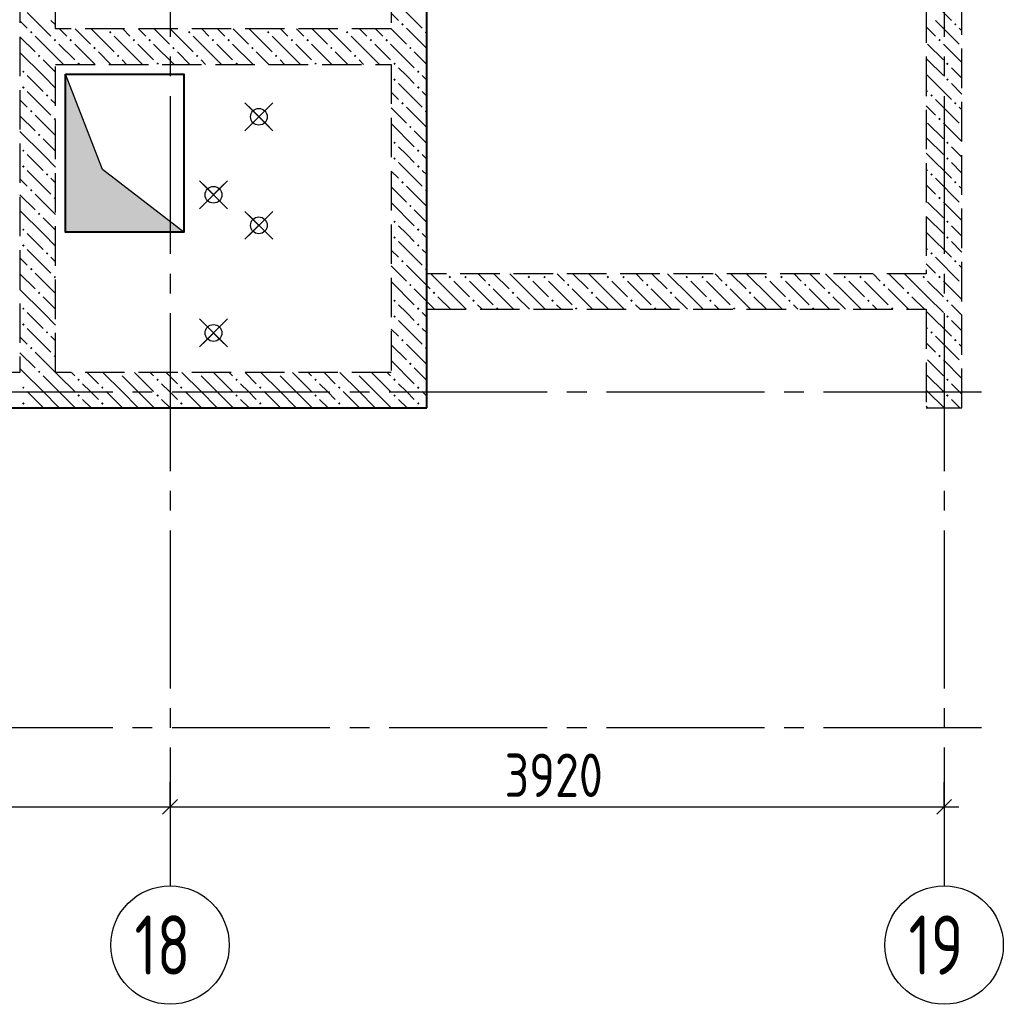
# Model space of a CAD drawing. Header units: millimetres. Extents: x 40580 to 1168286, y -220995 to 81020.
# Tile 79 of 194: x 329457 to 334438, y -113518 to -108532. Entities that reach past the tile are written whole.
import ezdxf

# ---------------------------------------------------------------- set-up
doc = ezdxf.new("R2010")
doc.units = ezdxf.units.MM
for name, pattern in [('______2', [270, 200, -70]), ('______5', [1100, 800, -100, 100, -100]), ('CENTER', [2, 1.25, -0.25, 0.25, -0.25])]:
    doc.linetypes.add(name, pattern=pattern)
for name, color, linetype, lineweight in [('Standard', 7, 'Continuous', 25), ('ОСИ', 7, 'CENTER', 15), ('Основная', 7, 'Continuous', 40), ('Примечания', 7, 'Continuous', 13), ('Размерная линия_ общее', 7, 'Continuous', 25)]:
    doc.layers.add(name, color=color, linetype=linetype, lineweight=lineweight)
doc.layers.add('ЖБ Стена верхний уровень', color=7, linetype='______2', true_color=0x656565)
doc.layers.add('Тонкие', color=7, linetype='Continuous')
doc.layers.add('ФВ-2', color=7, linetype='Continuous')
doc.styles.add('GOST 2.304-81', font='txt')
doc.styles.add('ISOCPEUR', font='isocpeur.ttf')

msp = doc.modelspace()

# ---------------------------------------------------------------- hatches: boundary and pattern name
at = {"layer": 'ЖБ Стена верхний уровень', "linetype": 'Continuous', "lineweight": -3, "transparency": 33554687}
for points in [[(331388.7, -108555.3), (331395.2, -108548.8), (331401.7, -108555.3), (331395.2, -108561.8)], [(334188.7, -108555.3), (334195.2, -108548.8), (334201.7, -108555.3), (334195.2, -108561.8)], [(329508.7, -108595.3), (329515.2, -108588.8), (329521.7, -108595.3), (329515.2, -108601.8)], [(329908.7, -108595.3), (329915.2, -108588.8), (329921.7, -108595.3), (329915.2, -108601.8)], [(330308.7, -108595.3), (330315.2, -108588.8), (330321.7, -108595.3), (330315.2, -108601.8)], [(330708.7, -108595.3), (330715.2, -108588.8), (330721.7, -108595.3), (330715.2, -108601.8)], [(331108.7, -108595.3), (331115.2, -108588.8), (331121.7, -108595.3), (331115.2, -108601.8)], [(331508.7, -108595.3), (331515.2, -108588.8), (331518.3, -108591.9), (331518.3, -108598.8), (331515.2, -108601.8)], [(329628.7, -108635.3), (329635.2, -108628.8), (329638.3, -108631.8), (329638.3, -108638.8), (329635.2, -108641.8)], [(329638.3, -108631.8), (329641.7, -108635.3), (329638.3, -108638.8)], [(329708.7, -108635.3), (329715.2, -108628.8), (329721.7, -108635.3), (329715.2, -108641.8)], [(330028.7, -108635.3), (330035.2, -108628.8), (330041.7, -108635.3), (330035.2, -108641.8)], [(330108.7, -108635.3), (330115.2, -108628.8), (330121.7, -108635.3), (330115.2, -108641.8)], [(330428.7, -108635.3), (330435.2, -108628.8), (330441.7, -108635.3), (330435.2, -108641.8)], [(330508.7, -108635.3), (330515.2, -108628.8), (330521.7, -108635.3), (330515.2, -108641.8)], [(330828.7, -108635.3), (330835.2, -108628.8), (330841.7, -108635.3), (330835.2, -108641.8)], [(330908.7, -108635.3), (330915.2, -108628.8), (330921.7, -108635.3), (330915.2, -108641.8)], [(331228.7, -108635.3), (331235.2, -108628.8), (331241.7, -108635.3), (331235.2, -108641.8)], [(331308.7, -108635.3), (331315.2, -108628.8), (331321.7, -108635.3), (331315.2, -108641.8)], [(334108.7, -108635.3), (334115.2, -108628.8), (334121.7, -108635.3), (334115.2, -108641.8)], [(329828.7, -108675.3), (329835.2, -108668.8), (329841.7, -108675.3), (329835.2, -108681.8)], [(330228.7, -108675.3), (330235.2, -108668.8), (330241.7, -108675.3), (330235.2, -108681.8)], [(330628.7, -108675.3), (330635.2, -108668.8), (330641.7, -108675.3), (330635.2, -108681.8)], [(331028.7, -108675.3), (331035.2, -108668.8), (331041.7, -108675.3), (331035.2, -108681.8)], [(331428.7, -108675.3), (331435.2, -108668.8), (331441.7, -108675.3), (331435.2, -108681.8)], [(329548.7, -108715.3), (329555.2, -108708.8), (329561.7, -108715.3), (329555.2, -108721.8)], [(329748.7, -108755.3), (329755.2, -108748.8), (329761.7, -108755.3), (329758.6, -108758.4), (329751.9, -108758.4)], [(329948.7, -108715.3), (329955.2, -108708.8), (329961.7, -108715.3), (329955.2, -108721.8)], [(330148.7, -108755.3), (330155.2, -108748.8), (330161.7, -108755.3), (330158.6, -108758.4), (330151.9, -108758.4)], [(330348.7, -108715.3), (330355.2, -108708.8), (330361.7, -108715.3), (330355.2, -108721.8)], [(330548.7, -108755.3), (330555.2, -108748.8), (330561.7, -108755.3), (330558.6, -108758.4), (330551.9, -108758.4)], [(330748.7, -108715.3), (330755.2, -108708.8), (330761.7, -108715.3), (330755.2, -108721.8)], [(330948.7, -108755.3), (330955.2, -108748.8), (330961.7, -108755.3), (330958.6, -108758.4), (330951.9, -108758.4)], [(331148.7, -108715.3), (331155.2, -108708.8), (331161.7, -108715.3), (331155.2, -108721.8)], [(331348.7, -108755.3), (331355.2, -108748.8), (331361.7, -108755.3), (331355.2, -108761.8)], [(334148.7, -108755.3), (334155.2, -108748.8), (334161.7, -108755.3), (334155.2, -108761.8)], [(329468.8, -108795.3), (329475.2, -108788.8), (329481.7, -108795.3), (329475.2, -108801.8)], [(331468.8, -108795.3), (331475.2, -108788.8), (331481.7, -108795.3), (331475.2, -108801.8)], [(331348.7, -108835.3), (331355.2, -108828.8), (331361.7, -108835.3), (331355.2, -108841.8)], [(334148.7, -108835.3), (334155.2, -108828.8), (334161.7, -108835.3), (334155.2, -108841.8)], [(329468.8, -108875.3), (329475.2, -108868.8), (329481.7, -108875.3), (329475.2, -108881.8)], [(331468.8, -108875.3), (331475.2, -108868.8), (331481.7, -108875.3), (331475.2, -108881.8)], [(329588.7, -108915.3), (329595.2, -108908.8), (329601.7, -108915.3), (329595.2, -108921.8)], [(331388.7, -108955.3), (331395.2, -108948.8), (331401.7, -108955.3), (331395.2, -108961.8)], [(334068.7, -108915.3), (334075.2, -108908.8), (334081.7, -108915.3), (334075.2, -108921.8)], [(334188.7, -108955.3), (334195.2, -108948.8), (334201.7, -108955.3), (334195.2, -108961.8)], [(329508.7, -108995.3), (329515.2, -108988.8), (329521.7, -108995.3), (329515.2, -109001.8)], [(331508.7, -108995.3), (331515.2, -108988.8), (331518.3, -108991.9), (331518.3, -108998.8), (331515.2, -109001.8)], [(329628.7, -109035.3), (329635.2, -109028.8), (329638.3, -109031.8), (329638.3, -109038.8), (329635.2, -109041.8)], [(334108.7, -109035.3), (334115.2, -109028.8), (334121.7, -109035.3), (334115.2, -109041.8)], [(331428.7, -109075.3), (331435.2, -109068.8), (331441.7, -109075.3), (331435.2, -109081.8)], [(329548.7, -109115.3), (329555.2, -109108.8), (329561.7, -109115.3), (329555.2, -109121.8)], [(331348.7, -109155.3), (331355.2, -109148.8), (331361.7, -109155.3), (331355.2, -109161.8)], [(334148.7, -109155.3), (334155.2, -109148.8), (334161.7, -109155.3), (334155.2, -109161.8)], [(329468.8, -109195.3), (329475.2, -109188.8), (329481.7, -109195.3), (329475.2, -109201.8)], [(331468.8, -109195.3), (331475.2, -109188.8), (331481.7, -109195.3), (331475.2, -109201.8)], [(331348.7, -109235.3), (331355.2, -109228.8), (331361.7, -109235.3), (331355.2, -109241.8)], [(334148.7, -109235.3), (334155.2, -109228.8), (334161.7, -109235.3), (334155.2, -109241.8)], [(329468.8, -109275.3), (329475.2, -109268.8), (329481.7, -109275.3), (329475.2, -109281.8)], [(331468.8, -109275.3), (331475.2, -109268.8), (331481.7, -109275.3), (331475.2, -109281.8)], [(329588.7, -109315.3), (329595.2, -109308.8), (329601.7, -109315.3), (329595.2, -109321.8)], [(331388.7, -109355.3), (331395.2, -109348.8), (331401.7, -109355.3), (331395.2, -109361.8)], [(334068.7, -109315.3), (334075.2, -109308.8), (334081.7, -109315.3), (334075.2, -109321.8)], [(334188.7, -109355.3), (334195.2, -109348.8), (334201.7, -109355.3), (334195.2, -109361.8)], [(329508.7, -109395.3), (329515.2, -109388.8), (329521.7, -109395.3), (329515.2, -109401.8)], [(331508.7, -109395.3), (331515.2, -109388.8), (331518.3, -109391.9), (331518.3, -109398.8), (331515.2, -109401.8)], [(329628.7, -109435.3), (329635.2, -109428.8), (329638.3, -109431.8), (329638.3, -109438.8), (329635.2, -109441.8)], [(334108.7, -109435.3), (334115.2, -109428.8), (334121.7, -109435.3), (334115.2, -109441.8)], [(331428.7, -109475.3), (331435.2, -109468.8), (331441.7, -109475.3), (331435.2, -109481.8)], [(329548.7, -109515.3), (329555.2, -109508.8), (329561.7, -109515.3), (329555.2, -109521.8)], [(331348.7, -109555.3), (331355.2, -109548.8), (331361.7, -109555.3), (331355.2, -109561.8)], [(334148.7, -109555.3), (334155.2, -109548.8), (334161.7, -109555.3), (334155.2, -109561.8)], [(329468.8, -109595.3), (329475.2, -109588.8), (329481.7, -109595.3), (329475.2, -109601.8)], [(331468.8, -109595.3), (331475.2, -109588.8), (331481.7, -109595.3), (331475.2, -109601.8)], [(331348.7, -109635.3), (331355.2, -109628.8), (331361.7, -109635.3), (331355.2, -109641.8)], [(334148.7, -109635.3), (334155.2, -109628.8), (334161.7, -109635.3), (334155.2, -109641.8)], [(329468.8, -109675.3), (329475.2, -109668.8), (329481.7, -109675.3), (329475.2, -109681.8)], [(331468.8, -109675.3), (331475.2, -109668.8), (331481.7, -109675.3), (331475.2, -109681.8)], [(329588.7, -109715.3), (329595.2, -109708.8), (329601.7, -109715.3), (329595.2, -109721.8)], [(331388.7, -109755.3), (331395.2, -109748.8), (331401.7, -109755.3), (331395.2, -109761.8)], [(334068.7, -109715.3), (334075.2, -109708.8), (334081.7, -109715.3), (334075.2, -109721.8)], [(334188.7, -109755.3), (334195.2, -109748.8), (334201.7, -109755.3), (334195.2, -109761.8)], [(329508.7, -109795.3), (329515.2, -109788.8), (329521.7, -109795.3), (329515.2, -109801.8)], [(331508.7, -109795.3), (331515.2, -109788.8), (331518.3, -109791.9), (331518.3, -109798.8), (331515.2, -109801.8)], [(329628.7, -109835.3), (329635.2, -109828.8), (329638.3, -109831.8), (329638.3, -109838.8), (329635.2, -109841.8)], [(331628.7, -109835.3), (331635.2, -109828.8), (331641.7, -109835.3), (331635.2, -109841.8)], [(331708.7, -109835.3), (331715.2, -109828.8), (331721.7, -109835.3), (331715.2, -109841.8)], [(332028.7, -109835.3), (332035.2, -109828.8), (332041.7, -109835.3), (332035.2, -109841.8)], [(332108.7, -109835.3), (332115.2, -109828.8), (332121.7, -109835.3), (332115.2, -109841.8)], [(332428.7, -109835.3), (332435.2, -109828.8), (332441.7, -109835.3), (332435.2, -109841.8)], [(332508.7, -109835.3), (332515.2, -109828.8), (332521.7, -109835.3), (332515.2, -109841.8)], [(332828.7, -109835.3), (332835.2, -109828.8), (332841.7, -109835.3), (332835.2, -109841.8)], [(332908.7, -109835.3), (332915.2, -109828.8), (332921.7, -109835.3), (332915.2, -109841.8)], [(333228.7, -109835.3), (333235.2, -109828.8), (333241.7, -109835.3), (333235.2, -109841.8)], [(333308.7, -109835.3), (333315.2, -109828.8), (333321.7, -109835.3), (333315.2, -109841.8)], [(333628.7, -109835.3), (333635.2, -109828.8), (333641.7, -109835.3), (333635.2, -109841.8)], [(333708.7, -109835.3), (333715.2, -109828.8), (333721.7, -109835.3), (333715.2, -109841.8)], [(334028.7, -109835.3), (334035.2, -109828.8), (334041.7, -109835.3), (334035.2, -109841.8)], [(334108.7, -109835.3), (334115.2, -109828.8), (334121.7, -109835.3), (334115.2, -109841.8)], [(331428.7, -109875.3), (331435.2, -109868.8), (331441.7, -109875.3), (331435.2, -109881.8)], [(331828.7, -109875.3), (331835.2, -109868.8), (331841.7, -109875.3), (331835.2, -109881.8)], [(332228.7, -109875.3), (332235.2, -109868.8), (332241.7, -109875.3), (332235.2, -109881.8)], [(332628.7, -109875.3), (332635.2, -109868.8), (332641.7, -109875.3), (332635.2, -109881.8)], [(333028.7, -109875.3), (333035.2, -109868.8), (333041.7, -109875.3), (333035.2, -109881.8)], [(333428.7, -109875.3), (333435.2, -109868.8), (333441.7, -109875.3), (333435.2, -109881.8)], [(333828.7, -109875.3), (333835.2, -109868.8), (333841.7, -109875.3), (333835.2, -109881.8)], [(329548.7, -109915.3), (329555.2, -109908.8), (329561.7, -109915.3), (329555.2, -109921.8)], [(331348.7, -109955.3), (331355.2, -109948.8), (331361.7, -109955.3), (331355.2, -109961.8)], [(331548.7, -109915.3), (331555.2, -109908.8), (331561.7, -109915.3), (331555.2, -109921.8)], [(331748.7, -109955.3), (331755.2, -109948.8), (331761.7, -109955.3), (331755.2, -109961.8)], [(331948.7, -109915.3), (331955.2, -109908.8), (331961.7, -109915.3), (331955.2, -109921.8)], [(332148.7, -109955.3), (332155.2, -109948.8), (332161.7, -109955.3), (332155.2, -109961.8)], [(332348.7, -109915.3), (332355.2, -109908.8), (332361.7, -109915.3), (332355.2, -109921.8)], [(332548.7, -109955.3), (332555.2, -109948.8), (332561.7, -109955.3), (332555.2, -109961.8)], [(332748.7, -109915.3), (332755.2, -109908.8), (332761.7, -109915.3), (332755.2, -109921.8)], [(332948.7, -109955.3), (332955.2, -109948.8), (332961.7, -109955.3), (332955.2, -109961.8)], [(333148.7, -109915.3), (333155.2, -109908.8), (333161.7, -109915.3), (333155.2, -109921.8)], [(333348.7, -109955.3), (333355.2, -109948.8), (333361.7, -109955.3), (333355.2, -109961.8)], [(333548.7, -109915.3), (333555.2, -109908.8), (333561.7, -109915.3), (333555.2, -109921.8)], [(333748.7, -109955.3), (333755.2, -109948.8), (333761.7, -109955.3), (333755.2, -109961.8)], [(333948.7, -109915.3), (333955.2, -109908.8), (333961.7, -109915.3), (333955.2, -109921.8)], [(334148.7, -109955.3), (334155.2, -109948.8), (334161.7, -109955.3), (334155.2, -109961.8)], [(329468.8, -109995.3), (329475.2, -109988.8), (329481.7, -109995.3), (329475.2, -110001.8)], [(331468.8, -109995.3), (331475.2, -109988.8), (331481.7, -109995.3), (331475.2, -110001.8)], [(331868.8, -109995.3), (331875.2, -109988.8), (331881.7, -109995.3), (331878.6, -109998.4), (331871.9, -109998.4)], [(332268.8, -109995.3), (332275.2, -109988.8), (332281.7, -109995.3), (332278.6, -109998.4), (332271.9, -109998.4)], [(332668.8, -109995.3), (332675.2, -109988.8), (332681.7, -109995.3), (332678.6, -109998.4), (332671.9, -109998.4)], [(333068.8, -109995.3), (333075.2, -109988.8), (333081.7, -109995.3), (333078.6, -109998.4), (333071.9, -109998.4)], [(333468.8, -109995.3), (333475.2, -109988.8), (333481.7, -109995.3), (333478.6, -109998.4), (333471.9, -109998.4)], [(333868.8, -109995.3), (333875.2, -109988.8), (333881.7, -109995.3), (333878.6, -109998.4), (333871.9, -109998.4)], [(331348.7, -110035.3), (331355.2, -110028.8), (331361.7, -110035.3), (331355.2, -110041.8)], [(334148.7, -110035.3), (334155.2, -110028.8), (334161.7, -110035.3), (334155.2, -110041.8)], [(329468.8, -110075.3), (329475.2, -110068.8), (329481.7, -110075.3), (329475.2, -110081.8)], [(331468.8, -110075.3), (331475.2, -110068.8), (331481.7, -110075.3), (331475.2, -110081.8)], [(329588.7, -110115.3), (329595.2, -110108.8), (329601.7, -110115.3), (329595.2, -110121.8)], [(331388.7, -110155.3), (331395.2, -110148.8), (331401.7, -110155.3), (331395.2, -110161.8)], [(334068.7, -110115.3), (334075.2, -110108.8), (334081.7, -110115.3), (334075.2, -110121.8)], [(334188.7, -110155.3), (334195.2, -110148.8), (334201.7, -110155.3), (334195.2, -110161.8)], [(329508.7, -110195.3), (329515.2, -110188.8), (329521.7, -110195.3), (329515.2, -110201.8)], [(331508.7, -110195.3), (331515.2, -110188.8), (331518.3, -110191.9), (331518.3, -110198.8), (331515.2, -110201.8)], [(329628.7, -110235.3), (329635.2, -110228.8), (329638.3, -110231.8), (329638.3, -110238.8), (329635.2, -110241.8)], [(334108.7, -110235.3), (334115.2, -110228.8), (334121.7, -110235.3), (334115.2, -110241.8)], [(331428.7, -110275.3), (331435.2, -110268.8), (331441.7, -110275.3), (331435.2, -110281.8)], [(329548.7, -110315.3), (329555.2, -110308.8), (329561.7, -110315.3), (329558.6, -110318.4), (329551.9, -110318.4)], [(329558.6, -110318.4), (329555.2, -110321.8), (329551.9, -110318.4)], [(329748.7, -110355.3), (329755.2, -110348.8), (329761.7, -110355.3), (329755.2, -110361.8)], [(329958.6, -110318.4), (329955.2, -110321.8), (329951.9, -110318.4)], [(330148.7, -110355.3), (330155.2, -110348.8), (330161.7, -110355.3), (330155.2, -110361.8)], [(330358.6, -110318.4), (330355.2, -110321.8), (330351.9, -110318.4)], [(330548.7, -110355.3), (330555.2, -110348.8), (330561.7, -110355.3), (330555.2, -110361.8)], [(330758.6, -110318.4), (330755.2, -110321.8), (330751.9, -110318.4)], [(330948.7, -110355.3), (330955.2, -110348.8), (330961.7, -110355.3), (330955.2, -110361.8)], [(331158.6, -110318.4), (331155.2, -110321.8), (331151.9, -110318.4)], [(331348.7, -110355.3), (331355.2, -110348.8), (331361.7, -110355.3), (331355.2, -110361.8)], [(334148.7, -110355.3), (334155.2, -110348.8), (334161.7, -110355.3), (334155.2, -110361.8)], [(329468.8, -110395.3), (329475.2, -110388.8), (329481.7, -110395.3), (329475.2, -110401.8)], [(329868.8, -110395.3), (329875.2, -110388.8), (329881.7, -110395.3), (329875.2, -110401.8)], [(330268.8, -110395.3), (330275.2, -110388.8), (330281.7, -110395.3), (330275.2, -110401.8)], [(330668.8, -110395.3), (330675.2, -110388.8), (330681.7, -110395.3), (330675.2, -110401.8)], [(331068.8, -110395.3), (331075.2, -110388.8), (331081.7, -110395.3), (331075.2, -110401.8)], [(331468.8, -110395.3), (331475.2, -110388.8), (331481.7, -110395.3), (331475.2, -110401.8)], [(329748.7, -110435.3), (329755.2, -110428.8), (329761.7, -110435.3), (329755.2, -110441.8)], [(330148.7, -110435.3), (330155.2, -110428.8), (330161.7, -110435.3), (330155.2, -110441.8)], [(330548.7, -110435.3), (330555.2, -110428.8), (330561.7, -110435.3), (330555.2, -110441.8)], [(330948.7, -110435.3), (330955.2, -110428.8), (330961.7, -110435.3), (330955.2, -110441.8)], [(331348.7, -110435.3), (331355.2, -110428.8), (331361.7, -110435.3), (331355.2, -110441.8)], [(334148.7, -110435.3), (334155.2, -110428.8), (334161.7, -110435.3), (334155.2, -110441.8)], [(329468.8, -110475.3), (329475.2, -110468.8), (329481.7, -110475.3), (329475.2, -110481.8)], [(329868.8, -110475.3), (329875.2, -110468.8), (329881.7, -110475.3), (329875.2, -110481.8)], [(330268.8, -110475.3), (330275.2, -110468.8), (330281.7, -110475.3), (330275.2, -110481.8)], [(330668.8, -110475.3), (330675.2, -110468.8), (330681.7, -110475.3), (330675.2, -110481.8)], [(331068.8, -110475.3), (331075.2, -110468.8), (331081.7, -110475.3), (331075.2, -110481.8)], [(331468.8, -110475.3), (331475.2, -110468.8), (331481.7, -110475.3), (331475.2, -110481.8)]]:
    msp.add_hatch(color=7, dxfattribs=at).paths.add_polyline_path(points, flags=16)
at = {"layer": 'ФВ-2'}
h = msp.add_hatch(color=256, dxfattribs=at)
h.dxf.hatch_style = 1
h.paths.add_polyline_path([(329708.3, -108859.7), (329708.3, -109608.4), (330288.3, -109608.4), (329876.4, -109290)])
h.paths.add_polyline_path([(329688.3, -109608.4), (329708.3, -109608.4), (329708.3, -108859.7), (329688.3, -108808.4)])

# ---------------------------------------------------------------- linework, layer by layer
for centre in [(330668.3, -109023.4), (330438.3, -109418.4), (330668.3, -109573.4), (330438.3, -110118.4)]:
    msp.add_circle(centre, 42.5)
at = {"layer": 'Standard', "color": 251, "linetype": 'Continuous', "lineweight": -3, "true_color": 0x656565, "transparency": 33554687}
for p, q in [((330218.3, -112518.4), (330218.3, -112393.4)), ((334138.3, -112518.4), (334138.3, -112393.4)), ((330218.3, -112518.4), (330218.3, -112643.4)), ((330218.3, -112518.4), (330218.3, -112518.4)), ((334138.3, -112518.4), (334138.3, -112643.4)), ((334138.3, -112518.4), (334138.3, -112518.4))]:
    msp.add_line(p, q, dxfattribs=at)
at = {"layer": 'Standard', "color": 7, "linetype": 'Continuous', "lineweight": 25, "transparency": 33554687}
for p, q in [((330180.8, -112555.9), (330255.8, -112480.9)), ((334100.8, -112555.9), (334175.8, -112480.9))]:
    msp.add_line(p, q, dxfattribs=at)
at = {"layer": 'Standard', "color": 7, "linetype": 'Continuous', "lineweight": -3, "transparency": 33554687}
for p, q in [((326298.3, -112518.4), (330218.3, -112518.4)), ((330218.3, -112518.4), (334138.3, -112518.4)), ((334138.3, -112518.4), (334213.3, -112518.4))]:
    msp.add_line(p, q, dxfattribs=at)
at = {"layer": 'ЖБ Стена верхний уровень', "color": 251, "linetype": '______2', "lineweight": -3, "true_color": 0x656565, "transparency": 33554687}
for p, q in [((331518.3, -109818.4), (331518.3, -104668.4)), ((334048.3, -104668.4), (334048.3, -109818.4)), ((334228.3, -110498.4), (334228.3, -104668.4)), ((329458.3, -105918.4), (329458.3, -110318.4)), ((329638.3, -108578.4), (329638.3, -105918.4)), ((331338.3, -105918.4), (331338.3, -108578.4)), ((331338.3, -108578.4), (329638.3, -108578.4)), ((329638.3, -110318.4), (329638.3, -108758.4)), ((329638.3, -108758.4), (331338.3, -108758.4)), ((331338.3, -108758.4), (331338.3, -110318.4)), ((334048.3, -109818.4), (331518.3, -109818.4)), ((331518.3, -110498.4), (331518.3, -109998.4)), ((331518.3, -109998.4), (334048.3, -109998.4)), ((334048.3, -109998.4), (334048.3, -110498.4)), ((329458.3, -110318.4), (326388.3, -110318.4)), ((331338.3, -110318.4), (329638.3, -110318.4)), ((326388.3, -110498.4), (329458.3, -110498.4)), ((329458.3, -110498.4), (329638.3, -110498.4)), ((329638.3, -110498.4), (331338.3, -110498.4)), ((331338.3, -110498.4), (331518.3, -110498.4)), ((334048.3, -110498.4), (334228.3, -110498.4))]:
    msp.add_line(p, q, dxfattribs=at)
at = {"layer": 'ЖБ Стена верхний уровень', "color": 9, "linetype": 'Continuous', "lineweight": -3, "true_color": 0xc7c7c7, "transparency": 33554687}
for p, q in [((331375.2, -108455.3), (331495.2, -108575.3)), ((334055.2, -108415.3), (334175.2, -108535.3)), ((329495.2, -108495.3), (329615.2, -108615.3)), ((331338.3, -108498.4), (331375.2, -108535.3)), ((329458.3, -108538.4), (329495.2, -108575.3)), ((329638.3, -108558.4), (329615.2, -108535.3)), ((334095.2, -108535.3), (334215.2, -108655.3)), ((329695.2, -108615.3), (329658.4, -108578.4)), ((329738.4, -108578.4), (329815.2, -108655.3)), ((329818.4, -108578.4), (329935.2, -108695.3)), ((329978.4, -108578.4), (330015.2, -108615.3)), ((330095.2, -108615.3), (330058.4, -108578.4)), ((330138.4, -108578.4), (330215.2, -108655.3)), ((330218.4, -108578.4), (330335.2, -108695.3)), ((330378.4, -108578.4), (330415.2, -108615.3)), ((330495.2, -108615.3), (330458.4, -108578.4)), ((330538.4, -108578.4), (330615.2, -108655.3)), ((330618.4, -108578.4), (330735.2, -108695.3)), ((330778.4, -108578.4), (330815.2, -108615.3)), ((330895.2, -108615.3), (330858.4, -108578.4)), ((330938.4, -108578.4), (331015.2, -108655.3)), ((331018.4, -108578.4), (331135.2, -108695.3)), ((331178.4, -108578.4), (331215.2, -108615.3)), ((331295.2, -108615.3), (331258.4, -108578.4)), ((331338.3, -108578.4), (331415.2, -108655.3)), ((331415.2, -108575.3), (331518.3, -108678.4)), ((334055.2, -108575.3), (334048.3, -108568.3)), ((334095.2, -108615.3), (334055.2, -108575.3)), ((334215.2, -108575.3), (334228.3, -108588.4)), ((329458.3, -108618.4), (329535.2, -108695.3)), ((329638.3, -108718.3), (329535.2, -108615.3)), ((329655.2, -108655.3), (329735.2, -108735.3)), ((329735.2, -108655.3), (329838.4, -108758.4)), ((330055.2, -108735.3), (329935.2, -108615.3)), ((330055.2, -108655.3), (330135.2, -108735.3)), ((330135.2, -108655.3), (330238.4, -108758.4)), ((330455.2, -108735.3), (330335.2, -108615.3)), ((330455.2, -108655.3), (330535.2, -108735.3)), ((330535.2, -108655.3), (330638.4, -108758.4)), ((330855.2, -108735.3), (330735.2, -108615.3)), ((330855.2, -108655.3), (330935.2, -108735.3)), ((330935.2, -108655.3), (331038.4, -108758.4)), ((331255.2, -108735.3), (331135.2, -108615.3)), ((331255.2, -108655.3), (331335.2, -108735.3)), ((331335.2, -108655.3), (331338.3, -108658.4)), ((334055.2, -108655.3), (334135.2, -108735.3)), ((334135.2, -108655.3), (334228.3, -108748.3)), ((329575.2, -108815.3), (329458.3, -108698.4)), ((329918.4, -108758.4), (329855.2, -108695.3)), ((330318.4, -108758.4), (330255.2, -108695.3)), ((330718.4, -108758.4), (330655.2, -108695.3)), ((331118.4, -108758.4), (331055.2, -108695.3)), ((331338.3, -108658.4), (331455.2, -108775.3)), ((331518.3, -108758.4), (331455.2, -108695.3)), ((329575.2, -108735.3), (329638.3, -108798.3)), ((329655.2, -108735.3), (329638.3, -108718.3)), ((329655.2, -108735.3), (329678.4, -108758.4)), ((329975.2, -108735.3), (329998.4, -108758.4)), ((330055.2, -108735.3), (330078.4, -108758.4)), ((330375.2, -108735.3), (330398.4, -108758.4)), ((330455.2, -108735.3), (330478.4, -108758.4)), ((330775.2, -108735.3), (330798.4, -108758.4)), ((330855.2, -108735.3), (330878.4, -108758.4)), ((331175.2, -108735.3), (331198.4, -108758.4)), ((331255.2, -108735.3), (331278.4, -108758.4)), ((334055.2, -108735.3), (334048.3, -108728.3)), ((334055.2, -108735.3), (334135.2, -108815.3)), ((331415.2, -108815.3), (331375.2, -108775.3)), ((334215.2, -108815.3), (334175.2, -108775.3)), ((329495.2, -108815.3), (329575.2, -108895.3)), ((329575.2, -108815.3), (329638.3, -108878.4)), ((331375.2, -108855.3), (331495.2, -108975.3)), ((331455.2, -108855.3), (331415.2, -108815.3)), ((331495.2, -108815.3), (331518.3, -108838.4)), ((334048.3, -108808.3), (334055.2, -108815.3)), ((334055.2, -108815.3), (334175.2, -108935.3)), ((334175.2, -108855.3), (334228.3, -108908.4)), ((334228.3, -108828.3), (334215.2, -108815.3)), ((329495.2, -108895.3), (329615.2, -109015.3)), ((331338.3, -108898.4), (331375.2, -108935.3)), ((331495.2, -108895.3), (331518.3, -108918.4)), ((334048.3, -108888.4), (334055.2, -108895.3)), ((329458.3, -108938.4), (329495.2, -108975.3)), ((329638.3, -108958.4), (329615.2, -108935.3)), ((334095.2, -108935.3), (334215.2, -109055.3)), ((331338.3, -108978.4), (331415.2, -109055.3)), ((331415.2, -108975.3), (331518.3, -109078.4)), ((334055.2, -108975.3), (334048.3, -108968.3)), ((334095.2, -109015.3), (334055.2, -108975.3)), ((334215.2, -108975.3), (334228.3, -108988.4)), ((329458.3, -109018.4), (329535.2, -109095.3)), ((329638.3, -109118.3), (329535.2, -109015.3)), ((334055.2, -109055.3), (334135.2, -109135.3)), ((334135.2, -109055.3), (334228.3, -109148.3)), ((329575.2, -109215.3), (329458.3, -109098.4)), ((331338.3, -109058.4), (331455.2, -109175.3)), ((331518.3, -109158.4), (331455.2, -109095.3)), ((329575.2, -109135.3), (329638.3, -109198.3)), ((334055.2, -109135.3), (334048.3, -109128.3)), ((334055.2, -109135.3), (334135.2, -109215.3)), ((331415.2, -109215.3), (331375.2, -109175.3)), ((334215.2, -109215.3), (334175.2, -109175.3)), ((329495.2, -109215.3), (329575.2, -109295.3)), ((329575.2, -109215.3), (329638.3, -109278.4)), ((331375.2, -109255.3), (331495.2, -109375.3)), ((331455.2, -109255.3), (331415.2, -109215.3)), ((331495.2, -109215.3), (331518.3, -109238.4)), ((334048.3, -109208.3), (334055.2, -109215.3)), ((334055.2, -109215.3), (334175.2, -109335.3)), ((334175.2, -109255.3), (334228.3, -109308.4)), ((334228.3, -109228.3), (334215.2, -109215.3)), ((329495.2, -109295.3), (329615.2, -109415.3)), ((331338.3, -109298.4), (331375.2, -109335.3)), ((331495.2, -109295.3), (331518.3, -109318.4)), ((334048.3, -109288.4), (334055.2, -109295.3)), ((329458.3, -109338.4), (329495.2, -109375.3)), ((329638.3, -109358.4), (329615.2, -109335.3)), ((334095.2, -109335.3), (334215.2, -109455.3)), ((331338.3, -109378.4), (331415.2, -109455.3)), ((331415.2, -109375.3), (331518.3, -109478.4)), ((334055.2, -109375.3), (334048.3, -109368.3)), ((334095.2, -109415.3), (334055.2, -109375.3)), ((334215.2, -109375.3), (334228.3, -109388.4)), ((329458.3, -109418.4), (329535.2, -109495.3)), ((329638.3, -109518.3), (329535.2, -109415.3)), ((334055.2, -109455.3), (334135.2, -109535.3)), ((334135.2, -109455.3), (334228.3, -109548.3)), ((329575.2, -109615.3), (329458.3, -109498.4)), ((331338.3, -109458.4), (331455.2, -109575.3)), ((331518.3, -109558.4), (331455.2, -109495.3)), ((329575.2, -109535.3), (329638.3, -109598.3)), ((334055.2, -109535.3), (334048.3, -109528.3)), ((334055.2, -109535.3), (334135.2, -109615.3)), ((331415.2, -109615.3), (331375.2, -109575.3)), ((334215.2, -109615.3), (334175.2, -109575.3)), ((329495.2, -109615.3), (329575.2, -109695.3)), ((329575.2, -109615.3), (329638.3, -109678.4)), ((331455.2, -109655.3), (331415.2, -109615.3)), ((331495.2, -109615.3), (331518.3, -109638.4)), ((334048.3, -109608.3), (334055.2, -109615.3)), ((334055.2, -109615.3), (334175.2, -109735.3)), ((334228.3, -109628.3), (334215.2, -109615.3)), ((329495.2, -109695.3), (329615.2, -109815.3)), ((331338.3, -109698.4), (331375.2, -109735.3)), ((331375.2, -109655.3), (331495.2, -109775.3)), ((331495.2, -109695.3), (331518.3, -109718.4)), ((334048.3, -109688.4), (334055.2, -109695.3)), ((334175.2, -109655.3), (334228.3, -109708.4)), ((329458.3, -109738.4), (329495.2, -109775.3)), ((329638.3, -109758.4), (329615.2, -109735.3)), ((334095.2, -109735.3), (334215.2, -109855.3)), ((331338.3, -109778.4), (331415.2, -109855.3)), ((331415.2, -109775.3), (331518.3, -109878.4)), ((334055.2, -109775.3), (334048.3, -109768.3)), ((334095.2, -109815.3), (334055.2, -109775.3)), ((334215.2, -109775.3), (334228.3, -109788.4)), ((329458.3, -109818.4), (329535.2, -109895.3)), ((329638.3, -109918.3), (329535.2, -109815.3)), ((331655.2, -109935.3), (331538.4, -109818.4)), ((331778.4, -109818.4), (331815.2, -109855.3)), ((331858.4, -109818.4), (331935.2, -109895.3)), ((332055.2, -109935.3), (331938.4, -109818.4)), ((332178.4, -109818.4), (332215.2, -109855.3)), ((332258.4, -109818.4), (332335.2, -109895.3)), ((332455.2, -109935.3), (332338.4, -109818.4)), ((332578.4, -109818.4), (332615.2, -109855.3)), ((332658.4, -109818.4), (332735.2, -109895.3)), ((332855.2, -109935.3), (332738.4, -109818.4)), ((332978.4, -109818.4), (333015.2, -109855.3)), ((333058.4, -109818.4), (333135.2, -109895.3)), ((333255.2, -109935.3), (333138.4, -109818.4)), ((333378.4, -109818.4), (333415.2, -109855.3)), ((333458.4, -109818.4), (333535.2, -109895.3)), ((333655.2, -109935.3), (333538.4, -109818.4)), ((333778.4, -109818.4), (333815.2, -109855.3)), ((333858.4, -109818.4), (333935.2, -109895.3)), ((334048.3, -109928.3), (333938.4, -109818.4)), ((329575.2, -110015.3), (329458.3, -109898.4)), ((331338.3, -109858.4), (331455.2, -109975.3)), ((331518.3, -109958.4), (331455.2, -109895.3)), ((331518.3, -109878.4), (331535.2, -109895.3)), ((331655.2, -109855.3), (331735.2, -109935.3)), ((331735.2, -109855.3), (331855.2, -109975.3)), ((331958.4, -109998.4), (331855.2, -109895.3)), ((332055.2, -109855.3), (332135.2, -109935.3)), ((332135.2, -109855.3), (332255.2, -109975.3)), ((332358.4, -109998.4), (332255.2, -109895.3)), ((332455.2, -109855.3), (332535.2, -109935.3)), ((332535.2, -109855.3), (332655.2, -109975.3)), ((332758.4, -109998.4), (332655.2, -109895.3)), ((332855.2, -109855.3), (332935.2, -109935.3)), ((332935.2, -109855.3), (333055.2, -109975.3)), ((333158.4, -109998.4), (333055.2, -109895.3)), ((333255.2, -109855.3), (333335.2, -109935.3)), ((333335.2, -109855.3), (333455.2, -109975.3)), ((333558.4, -109998.4), (333455.2, -109895.3)), ((333655.2, -109855.3), (333735.2, -109935.3)), ((333735.2, -109855.3), (333855.2, -109975.3)), ((333958.4, -109998.4), (333855.2, -109895.3)), ((334055.2, -109855.3), (334135.2, -109935.3)), ((334135.2, -109855.3), (334228.3, -109948.3)), ((329575.2, -109935.3), (329638.3, -109998.3)), ((331575.2, -109935.3), (331638.4, -109998.4)), ((331655.2, -109935.3), (331718.4, -109998.4)), ((331975.2, -109935.3), (332038.4, -109998.4)), ((332055.2, -109935.3), (332118.4, -109998.4)), ((332375.2, -109935.3), (332438.4, -109998.4)), ((332455.2, -109935.3), (332518.4, -109998.4)), ((332775.2, -109935.3), (332838.4, -109998.4)), ((332855.2, -109935.3), (332918.4, -109998.4)), ((333175.2, -109935.3), (333238.4, -109998.4)), ((333255.2, -109935.3), (333318.4, -109998.4)), ((333575.2, -109935.3), (333638.4, -109998.4)), ((333655.2, -109935.3), (333718.4, -109998.4)), ((333975.2, -109935.3), (334038.4, -109998.4)), ((334055.2, -109935.3), (334048.3, -109928.3)), ((334055.2, -109935.3), (334135.2, -110015.3)), ((331415.2, -110015.3), (331375.2, -109975.3)), ((331558.4, -109998.4), (331518.3, -109958.4)), ((331798.4, -109998.4), (331775.2, -109975.3)), ((332198.4, -109998.4), (332175.2, -109975.3)), ((332598.4, -109998.4), (332575.2, -109975.3)), ((332998.4, -109998.4), (332975.2, -109975.3)), ((333398.4, -109998.4), (333375.2, -109975.3)), ((333798.4, -109998.4), (333775.2, -109975.3)), ((334215.2, -110015.3), (334175.2, -109975.3)), ((329495.2, -110015.3), (329575.2, -110095.3)), ((329575.2, -110015.3), (329638.3, -110078.4)), ((331455.2, -110055.3), (331415.2, -110015.3)), ((331495.2, -110015.3), (331518.3, -110038.4)), ((334048.3, -110008.3), (334055.2, -110015.3)), ((334055.2, -110015.3), (334175.2, -110135.3)), ((334228.3, -110028.3), (334215.2, -110015.3)), ((329495.2, -110095.3), (329615.2, -110215.3)), ((331338.3, -110098.4), (331375.2, -110135.3)), ((331375.2, -110055.3), (331495.2, -110175.3)), ((331495.2, -110095.3), (331518.3, -110118.4)), ((334048.3, -110088.4), (334055.2, -110095.3)), ((334175.2, -110055.3), (334228.3, -110108.4)), ((329458.3, -110138.4), (329495.2, -110175.3)), ((329638.3, -110158.4), (329615.2, -110135.3)), ((334095.2, -110135.3), (334215.2, -110255.3)), ((331338.3, -110178.4), (331415.2, -110255.3)), ((331415.2, -110175.3), (331518.3, -110278.4)), ((334055.2, -110175.3), (334048.3, -110168.3)), ((334095.2, -110215.3), (334055.2, -110175.3)), ((334215.2, -110175.3), (334228.3, -110188.4)), ((329458.3, -110218.4), (329535.2, -110295.3)), ((329638.3, -110318.3), (329535.2, -110215.3)), ((329478.4, -110318.4), (329458.3, -110298.4)), ((331338.3, -110258.4), (331455.2, -110375.3)), ((331518.3, -110358.4), (331455.2, -110295.3)), ((334055.2, -110255.3), (334135.2, -110335.3)), ((334135.2, -110255.3), (334228.3, -110348.3)), ((329575.2, -110415.3), (329478.4, -110318.4)), ((329575.2, -110335.3), (329655.2, -110415.3)), ((329655.2, -110335.3), (329638.4, -110318.4)), ((329655.2, -110335.3), (329735.2, -110415.3)), ((329718.4, -110318.4), (329735.2, -110335.3)), ((329798.4, -110318.4), (329855.2, -110375.3)), ((329975.2, -110415.3), (329878.4, -110318.4)), ((329975.2, -110335.3), (330055.2, -110415.3)), ((330055.2, -110335.3), (330038.4, -110318.4)), ((330055.2, -110335.3), (330135.2, -110415.3)), ((330118.4, -110318.4), (330135.2, -110335.3)), ((330198.4, -110318.4), (330255.2, -110375.3)), ((330375.2, -110415.3), (330278.4, -110318.4)), ((330375.2, -110335.3), (330455.2, -110415.3)), ((330455.2, -110335.3), (330438.4, -110318.4)), ((330455.2, -110335.3), (330535.2, -110415.3)), ((330518.4, -110318.4), (330535.2, -110335.3)), ((330598.4, -110318.4), (330655.2, -110375.3)), ((330775.2, -110415.3), (330678.4, -110318.4)), ((330775.2, -110335.3), (330855.2, -110415.3)), ((330855.2, -110335.3), (330838.4, -110318.4)), ((330855.2, -110335.3), (330935.2, -110415.3)), ((330918.4, -110318.4), (330935.2, -110335.3)), ((330998.4, -110318.4), (331055.2, -110375.3)), ((331175.2, -110415.3), (331078.4, -110318.4)), ((331175.2, -110335.3), (331255.2, -110415.3)), ((331255.2, -110335.3), (331238.4, -110318.4)), ((331255.2, -110335.3), (331335.2, -110415.3)), ((331318.4, -110318.4), (331335.2, -110335.3)), ((334055.2, -110335.3), (334048.3, -110328.3)), ((334055.2, -110335.3), (334135.2, -110415.3)), ((329815.2, -110415.3), (329775.2, -110375.3)), ((330215.2, -110415.3), (330175.2, -110375.3)), ((330615.2, -110415.3), (330575.2, -110375.3)), ((331015.2, -110415.3), (330975.2, -110375.3)), ((331415.2, -110415.3), (331375.2, -110375.3)), ((334215.2, -110415.3), (334175.2, -110375.3)), ((329495.2, -110415.3), (329575.2, -110495.3)), ((329575.2, -110415.3), (329655.2, -110495.3)), ((329655.2, -110415.3), (329738.4, -110498.4)), ((329855.2, -110455.3), (329815.2, -110415.3)), ((329895.2, -110415.3), (329975.2, -110495.3)), ((329975.2, -110415.3), (330055.2, -110495.3)), ((330055.2, -110415.3), (330138.4, -110498.4)), ((330255.2, -110455.3), (330215.2, -110415.3)), ((330295.2, -110415.3), (330375.2, -110495.3)), ((330375.2, -110415.3), (330455.2, -110495.3)), ((330455.2, -110415.3), (330538.4, -110498.4)), ((330655.2, -110455.3), (330615.2, -110415.3)), ((330695.2, -110415.3), (330775.2, -110495.3)), ((330775.2, -110415.3), (330855.2, -110495.3)), ((330855.2, -110415.3), (330938.4, -110498.4)), ((331055.2, -110455.3), (331015.2, -110415.3)), ((331095.2, -110415.3), (331175.2, -110495.3)), ((331175.2, -110415.3), (331255.2, -110495.3)), ((331255.2, -110415.3), (331338.3, -110498.4)), ((331455.2, -110455.3), (331415.2, -110415.3)), ((331495.2, -110415.3), (331518.3, -110438.4)), ((334048.3, -110408.3), (334055.2, -110415.3)), ((334055.2, -110415.3), (334138.4, -110498.4)), ((334228.3, -110428.3), (334215.2, -110415.3)), ((329495.2, -110495.3), (329498.4, -110498.4)), ((329775.2, -110455.3), (329818.4, -110498.4)), ((329895.2, -110495.3), (329898.4, -110498.4)), ((330175.2, -110455.3), (330218.4, -110498.4)), ((330295.2, -110495.3), (330298.4, -110498.4)), ((330575.2, -110455.3), (330618.4, -110498.4)), ((330695.2, -110495.3), (330698.4, -110498.4)), ((330975.2, -110455.3), (331018.4, -110498.4)), ((331095.2, -110495.3), (331098.4, -110498.4)), ((331338.3, -110498.4), (331338.4, -110498.4)), ((331375.2, -110455.3), (331418.4, -110498.4)), ((331495.2, -110495.3), (331498.4, -110498.4)), ((334048.3, -110488.4), (334055.2, -110495.3)), ((334175.2, -110455.3), (334218.4, -110498.4))]:
    msp.add_line(p, q, dxfattribs=at)
at = {"layer": 'ОСИ', "color": 8, "linetype": '______5', "lineweight": -3, "transparency": 33554687}
for p, q in [((330218.3, -103418.4), (330218.3, -112918.4)), ((334138.3, -103418.4), (334138.3, -112918.4)), ((334328.3, -110418.4), (303168.3, -110418.4)), ((334328.3, -112118.4), (303168.3, -112118.4))]:
    msp.add_line(p, q, dxfattribs=at)
at = {"layer": 'ОСИ', "color": 7, "linetype": 'Continuous', "lineweight": -3, "transparency": 33554687}
for centre in [(330218.3, -113218.4), (334138.3, -113218.4)]:
    msp.add_circle(centre, 300, dxfattribs=at)
at = {"layer": 'Основная', "transparency": 33554687}
for p, q in [((331518.3, -110498.4), (331518.3, -106358.4)), ((327288.3, -110498.4), (331518.3, -110498.4))]:
    msp.add_line(p, q, dxfattribs=at)
msp.add_lwpolyline([(329688.3, -108808.4), (330288.3, -108808.4), (330288.3, -109608.4), (329688.3, -109608.4)], close=True, dxfattribs=at)
at = {"layer": 'Примечания', "color": 7, "linetype": 'Continuous', "lineweight": 13, "transparency": 33554687}
for p, q in [((330739, -108952.7), (330597.6, -109094.2)), ((330739, -109094.2), (330597.6, -108952.7)), ((330509, -109347.7), (330367.6, -109489.2)), ((330509, -109489.2), (330367.6, -109347.7)), ((330739, -109502.7), (330597.6, -109644.2)), ((330739, -109644.2), (330597.6, -109502.7)), ((330509, -110047.7), (330367.6, -110189.1)), ((330509, -110189.1), (330367.6, -110047.7))]:
    msp.add_line(p, q, dxfattribs=at)
at = {"layer": 'Размерная линия_ общее', "color": 7, "linetype": 'Continuous', "lineweight": 18, "transparency": 33554687}
for p, q in [((330721.3, -108970.4), (330615.3, -109076.5)), ((330721.3, -109076.5), (330615.3, -108970.4)), ((330491.3, -109365.4), (330385.3, -109471.5)), ((330491.3, -109471.5), (330385.3, -109365.4)), ((330721.3, -109520.4), (330615.3, -109626.5)), ((330721.3, -109626.5), (330615.3, -109520.4)), ((330491.3, -110065.3), (330385.3, -110171.4)), ((330491.3, -110171.4), (330385.3, -110065.3))]:
    msp.add_line(p, q, dxfattribs=at)
at = {"layer": 'Тонкие'}
for p, q in [((329876.4, -109290), (329688.3, -108808.4)), ((330288.3, -109608.4), (329876.4, -109290))]:
    msp.add_line(p, q, dxfattribs=at)

# ---------------------------------------------------------------- texts
at = {"layer": 'Standard', "color": 7, "linetype": 'Continuous', "lineweight": 25, "transparency": 33554687, "insert": (331912.4, -112468.4), "char_height": 220, "width": 657.046, "attachment_point": 7, "style": 'GOST 2.304-81'}
msp.add_mtext('3920', dxfattribs=at)
at = {"layer": 'ОСИ', "color": 7, "linetype": 'Continuous', "lineweight": 25, "transparency": 33554687, "char_height": 300, "width": 472.649, "attachment_point": 7, "style": 'ISOCPEUR'}
for s, insert in [('\\W0.75;18', (330038.3, -113368.4)), ('\\W0.75;19', (333958.3, -113368.4))]:
    msp.add_mtext(s, dxfattribs=dict(at, insert=insert))

doc.saveas('drawing.dxf')
